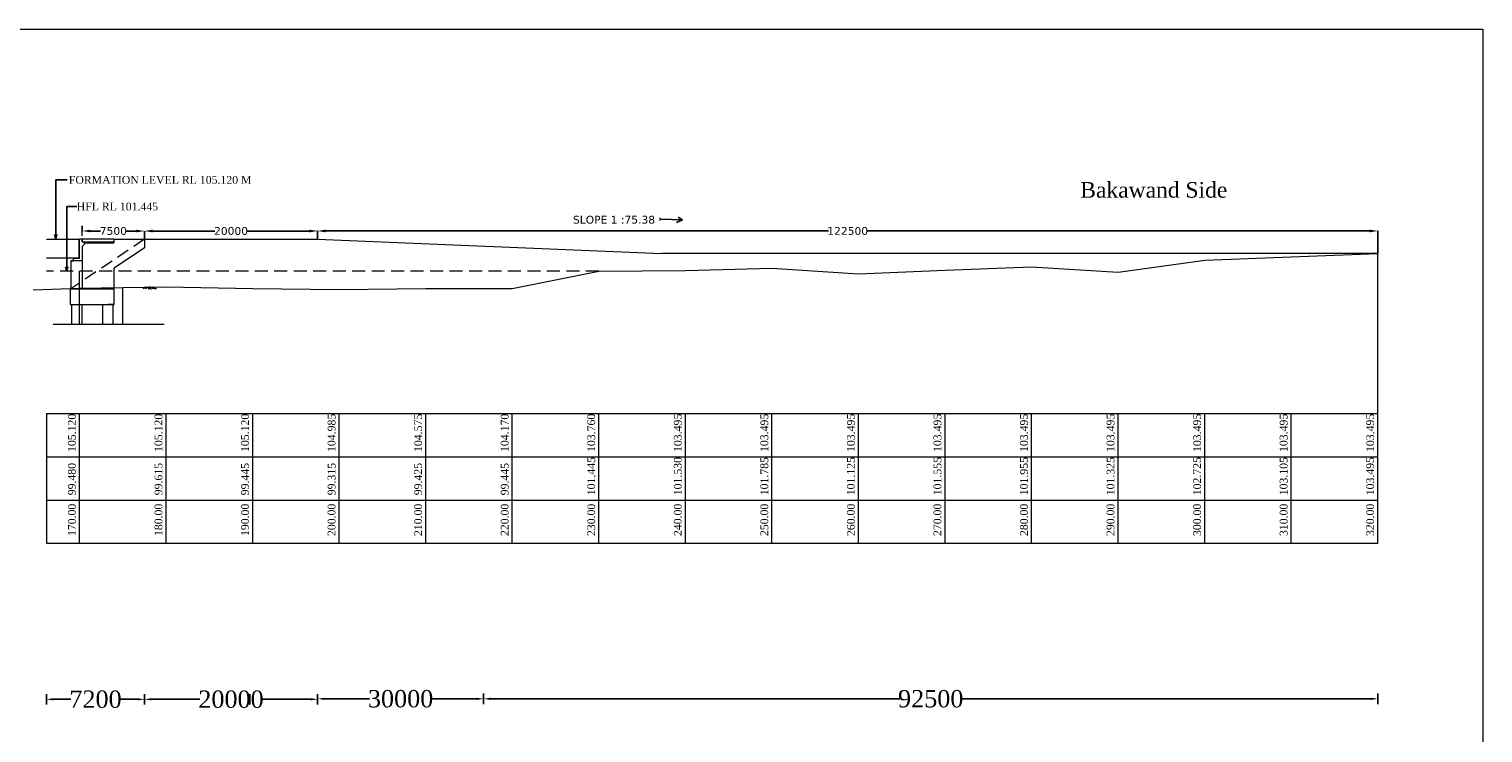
# Model space of a CAD drawing. Header units: millimetres. Extents: x -20950785 to 43207042, y -3207472 to 3168443.
# Tile 27 of 89: x 8473757 to 8641736, y -681671 to -600359. Entities that reach past the tile are written whole.
import ezdxf

# ---------------------------------------------------------------- set-up
doc = ezdxf.new("R2010")
doc.units = ezdxf.units.MM
doc.header["$LTSCALE"] = 60
doc.header["$MEASUREMENT"] = 0
doc.linetypes.add('HIDDEN', pattern=[0.375, 0.25, -0.125])
doc.styles.add('style1', font='txt.shx', dxfattribs={"height": 1})
doc.dimstyles.get("Standard").update_dxf_attribs({"dimtxt": 400, "dimasz": 215, "dimexe": 0.18, "dimexo": 0.0625, "dimgap": 0.09, "dimtad": 0, "dimtih": 1, "dimtoh": 1, "dimdec": 0, "dimzin": 4, "dimdsep": 46, "dimtxsty": 'Standard', "dimblk": 'OPEN90', "dimcen": 0, "dimadec": 0, "dimazin": 1, "dimtfac": 1, "dimtdec": 0, "dimtix": 1, "dimtofl": 0, "dimtmove": 0, "dimatfit": 3, "dimldrblk": 'OPEN30', "dimfxl": 1, "dimtolj": 1, "dimtzin": 0, "dimarcsym": 0})

# ---------------------------------------------------------------- blocks, each defined once
blk = doc.blocks.new('*D101')
at = {"color": 0, "lineweight": -2, "transparency": 16777216}
for p, q in [((8479901, -623108), (8479901, -623687)), ((8480836, -623687), (8482009, -623687)), ((8486156, -623687), (8484983, -623687)), ((8487091, -623687), (8487091, -623686))]:
    blk.add_line(p, q, dxfattribs=at)
for points in [[(8480836, -623531), (8480836, -623842), (8479901, -623687)], [(8486156, -623531), (8486156, -623842), (8487091, -623687)]]:
    blk.add_solid(points, dxfattribs=at)
at = {"layer": 'Defpoints', "color": 0, "lineweight": -2, "transparency": 16777216}
for p in [(8479901, -623108), (8479901, -623687), (8487091, -623687)]:
    blk.add_point(p, dxfattribs=at)
at = {"color": 0, "lineweight": 5, "transparency": 16777216, "insert": (8483496, -623687), "char_height": 500, "attachment_point": 5}
blk.add_mtext('\\A1;{\\fVerdana|b0|i0|c0|p34;\\H1.8x;7500}', dxfattribs=at)
blk = doc.blocks.new('*D105')
at = {"color": 0, "linetype": 'Continuous', "lineweight": -2, "transparency": 16777216}
for p, q in [((8475779, -677358), (8475779, -677787)), ((8476579, -677787), (8478589, -677787)), ((8486291, -677787), (8484281, -677787)), ((8487091, -677787), (8487091, -677787))]:
    blk.add_line(p, q, dxfattribs=at)
for points in [[(8476579, -677654), (8476579, -677921), (8475779, -677787)], [(8486291, -677654), (8486291, -677921), (8487091, -677787)]]:
    blk.add_solid(points, dxfattribs=at)
at = {"layer": 'Defpoints', "color": 0, "linetype": 'Continuous', "lineweight": -2, "transparency": 16777216}
for p in [(8475779, -677358), (8475779, -677787), (8487091, -677787)]:
    blk.add_point(p, dxfattribs=at)
at = {"color": 0, "linetype": 'Continuous', "transparency": 16777216, "insert": (8481435, -677787), "char_height": 500, "attachment_point": 5}
blk.add_mtext('\\A1;{\\fTimes New Roman|b0|i0|c0|p18;\\H4x;7200}', dxfattribs=at)
blk = doc.blocks.new('*D106')
at = {"color": 0, "linetype": 'Continuous', "lineweight": -2, "transparency": 16777216}
for p, q in [((8487091, -677787), (8487091, -677787)), ((8487891, -677787), (8493484, -677787)), ((8506291, -677787), (8500698, -677787)), ((8507091, -677788), (8507091, -677787))]:
    blk.add_line(p, q, dxfattribs=at)
for points in [[(8487891, -677654), (8487891, -677921), (8487091, -677787)], [(8506291, -677654), (8506291, -677921), (8507091, -677787)]]:
    blk.add_solid(points, dxfattribs=at)
at = {"layer": 'Defpoints', "color": 0, "linetype": 'Continuous', "lineweight": -2, "transparency": 16777216}
for p in [(8487091, -677787), (8487091, -677787), (8507091, -677788)]:
    blk.add_point(p, dxfattribs=at)
at = {"color": 0, "linetype": 'Continuous', "transparency": 16777216, "insert": (8497091, -677787), "char_height": 500, "attachment_point": 5}
blk.add_mtext('\\A1;{\\fTimes New Roman|b0|i0|c0|p18;\\H4x;20000}', dxfattribs=at)
blk = doc.blocks.new('*D107')
at = {"color": 0, "linetype": 'Continuous', "lineweight": -2, "transparency": 16777216}
for p, q in [((8526279, -677788), (8526279, -677732)), ((8527079, -677732), (8574355, -677732)), ((8628791, -677732), (8581516, -677732)), ((8629591, -677732), (8629591, -677732))]:
    blk.add_line(p, q, dxfattribs=at)
for points in [[(8527079, -677599), (8527079, -677866), (8526279, -677732)], [(8628791, -677599), (8628791, -677866), (8629591, -677732)]]:
    blk.add_solid(points, dxfattribs=at)
at = {"layer": 'Defpoints', "color": 0, "linetype": 'Continuous', "lineweight": -2, "transparency": 16777216}
for p in [(8526279, -677732), (8526279, -677788), (8629591, -677732)]:
    blk.add_point(p, dxfattribs=at)
at = {"color": 0, "linetype": 'Continuous', "transparency": 16777216, "insert": (8577935, -677732), "char_height": 500, "attachment_point": 5}
blk.add_mtext('\\A1;{\\fTimes New Roman|b0|i0|c0|p18;\\H4x;92500}', dxfattribs=at)
blk = doc.blocks.new('*D108')
at = {"color": 0, "linetype": 'Continuous', "lineweight": -2, "transparency": 16777216}
for p, q in [((8507090, -677787), (8507090, -677732)), ((8507890, -677732), (8513105, -677732)), ((8525479, -677732), (8520264, -677732)), ((8526279, -677732), (8526279, -677732))]:
    blk.add_line(p, q, dxfattribs=at)
for points in [[(8507890, -677599), (8507890, -677866), (8507090, -677732)], [(8525479, -677599), (8525479, -677866), (8526279, -677732)]]:
    blk.add_solid(points, dxfattribs=at)
at = {"layer": 'Defpoints', "color": 0, "linetype": 'Continuous', "lineweight": -2, "transparency": 16777216}
for p in [(8507090, -677732), (8507090, -677787), (8526279, -677732)]:
    blk.add_point(p, dxfattribs=at)
at = {"color": 0, "linetype": 'Continuous', "transparency": 16777216, "insert": (8516685, -677732), "char_height": 500, "attachment_point": 5}
blk.add_mtext('\\A1;{\\fTimes New Roman|b0|i0|c0|p18;\\H4x;30000}', dxfattribs=at)
blk = doc.blocks.new('*D134')
at = {"color": 0, "lineweight": -2, "transparency": 16777216}
for p, q in [((8487091, -624643), (8487091, -623687)), ((8488026, -623687), (8495213, -623687)), ((8506156, -623687), (8498969, -623687)), ((8507091, -624643), (8507091, -623687))]:
    blk.add_line(p, q, dxfattribs=at)
for points in [[(8488026, -623531), (8488026, -623843), (8487091, -623687)], [(8506156, -623531), (8506156, -623843), (8507091, -623687)]]:
    blk.add_solid(points, dxfattribs=at)
at = {"layer": 'Defpoints', "color": 0, "lineweight": -2, "transparency": 16777216}
for p in [(8487091, -624643), (8507091, -623687), (8507091, -624643)]:
    blk.add_point(p, dxfattribs=at)
at = {"color": 0, "lineweight": 5, "transparency": 16777216, "insert": (8497091, -623687), "char_height": 500, "attachment_point": 5}
blk.add_mtext('\\A1;{\\fVerdana|b0|i0|c0|p34;\\H1.8x;20000}', dxfattribs=at)
blk = doc.blocks.new('*D135')
at = {"color": 0, "lineweight": -2, "transparency": 16777216}
for p, q in [((8507091, -624643), (8507091, -623683)), ((8508026, -623683), (8566105, -623683)), ((8628656, -623683), (8570577, -623683)), ((8629591, -626268), (8629591, -623683))]:
    blk.add_line(p, q, dxfattribs=at)
for points in [[(8508026, -623527), (8508026, -623839), (8507091, -623683)], [(8628656, -623527), (8628656, -623839), (8629591, -623683)]]:
    blk.add_solid(points, dxfattribs=at)
at = {"layer": 'Defpoints', "color": 0, "lineweight": -2, "transparency": 16777216}
for p in [(8507091, -624643), (8629591, -623683), (8629591, -626268)]:
    blk.add_point(p, dxfattribs=at)
at = {"color": 0, "lineweight": 5, "transparency": 16777216, "insert": (8568341, -623683), "char_height": 500, "attachment_point": 5}
blk.add_mtext('\\A1;{\\fVerdana|b0|i0|c0|p34;\\H1.8x;122500}', dxfattribs=at)

msp = doc.modelspace()

# ---------------------------------------------------------------- hatches: boundary and pattern name
at = {"lineweight": 5}
h = msp.add_hatch(dxfattribs=at)
h.set_pattern_fill('AR-CONC', color=256, scale=50)
h.set_pattern_definition([(50, (7367889.95, -1340668.25), (358.63009, -31.37607), [37.5, -412.5]), (355, (7367889.95, -1340668.25), (-69.37567, 376.09607), [30, -330]), (100.451444, (7367919.84, -1340670.87), (289.25442, 344.72), [31.8701, -350.57106]), (46.1842, (7367889.95, -1340568.25), (533.62067, -82.75964), [56.25, -618.75]), (96.635635, (7367934.4, -1340575.15), (467.33097, 487.0593), [47.80517, -525.85688]), (351.184164, (7367889.95, -1340568.25), (467.33097, 487.0593), [45, -495]), (21, (7367939.95, -1340593.25), (298.453526, -201.309445), [37.5, -412.5]), (326, (7367939.95, -1340593.25), (121.65767, 362.57502), [30, -330]), (71.451445, (7367964.82, -1340610.03), (420.11119, 161.26558), [31.8701, -350.57106]), (37.5, (7367889.95, -1340668.25), (6.079928, 166.446927), [0, -326, 0, -335, 0, -331.25]), (7.5, (7367889.95, -1340668.25), (131.534769, 197.205856), [0, -191, 0, -318.5, 0, -126.25]), (327.5, (7367778.45, -1340668.25), (266.911218, -11.277436), [0, -125, 0, -390, 0, -517.5]), (317.5, (7367728.45, -1340668.25), (291.593085, 50.05249), [0, -162.5, 0, -259, 0, -367.5])])
h.paths.add_polyline_path([(8480141, -625043.1), (8480141, -624943.1), (8483401, -624943.1), (8483401, -625043.1)])
h = msp.add_hatch(color=256, dxfattribs=at)
h.dxf.hatch_style = 1
h.paths.add_polyline_path([(8479081, -626818.1), (8479401, -626818.1), (8479401, -626870.1), (8479081, -626870.1)])
h = msp.add_hatch(color=256, dxfattribs=at)
h.dxf.hatch_style = 1
h.paths.add_polyline_path([(8479081, -626818.2), (8479401, -626818.2), (8479401, -626870.1), (8479081, -626870.1)])

# ---------------------------------------------------------------- linework, layer by layer
for p, q in [((8343254, -600358.7), (8641735.8, -600358.7)), ((8641735.8, -600358.7), (8641735.8, -793794.3)), ((8475779.3, -624643.1), (8479541, -624643.1)), ((8479541, -626718.1), (8479541, -624643.1)), ((8479541, -626818.1), (8479541, -624643.2)), ((8479591, -626768.1), (8479591, -624643.1)), ((8479891, -624643.1), (8479591, -624643.1)), ((8479591, -626868.1), (8479591, -624643.2)), ((8479891, -624643.2), (8479591, -624643.2)), ((8479891, -624943.1), (8479891, -624643.1)), ((8479891, -624943.2), (8479891, -624643.2)), ((8479901, -624248.8), (8479901, -623308.8)), ((8479901, -624643.1), (8479901, -624943.1)), ((8483541, -624643.1), (8479901, -624643.1)), ((8479901, -624643.2), (8479901, -624943.2)), ((8483541, -624643.1), (8483541, -625043.1)), ((8483541, -624643.1), (8485198.6, -624643.1)), ((8483541, -624643.1), (8487091, -624643.1)), ((8487091, -624643.1), (8487091, -625643.1)), ((8487091, -624643.1), (8507091, -624643.1)), ((8507091, -624643.1), (8546858.1, -626268.2)), ((8479891, -624943.1), (8483541, -624943.1)), ((8480141, -625243.1), (8479891, -625493.1)), ((8480141, -625243.2), (8479891, -625493.2)), ((8479891, -625493.1), (8479891, -627018.1)), ((8479891, -625493.2), (8479891, -627018.1)), ((8480141, -624943.1), (8480141, -625243.1)), ((8480141, -624943.2), (8480141, -625243.2)), ((8480141, -625043.1), (8483541, -625043.1)), ((8487091, -625643.1), (8483591, -627996.3)), ((8629591, -626268.2), (8546858.1, -626268.2)), ((8619591, -626658.2), (8629591, -626268.2)), ((8629591, -659763.2), (8629591, -626268.2)), ((8629591, -654763.2), (8629591, -626268.2)), ((8479541, -626818.1), (8475779.3, -626818.1)), ((8478591, -627118.1), (8478841, -627118.1)), ((8479891, -627118.1), (8478591, -627118.1)), ((8478591, -627118.1), (8478841, -627118.1)), ((8478591, -627118.1), (8478591, -630321.4)), ((8479891, -627118.1), (8478591, -627118.1)), ((8479241, -627118.1), (8478591, -627118.1)), ((8478591, -627118.1), (8478591, -629042.1)), ((8478591, -627674.1), (8478591, -630357.9)), ((8478591, -628042.1), (8478591, -629788.1)), ((8478591, -628042.1), (8478591, -629042.1)), ((8478591, -628042.1), (8478591, -629042.1)), ((8479081, -626868.1), (8478891, -626868.1)), ((8478891, -627118.1), (8478891, -626868.1)), ((8479081, -626868.1), (8478891, -626868.1)), ((8478891, -627118.1), (8478891, -626868.1)), ((8479241, -627118.1), (8478891, -627118.1)), ((8478941, -626818.1), (8479241, -626818.1)), ((8478941, -626818.1), (8479241, -626818.1)), ((8478941, -626818.1), (8479241, -626818.1)), ((8478941, -626818.1), (8479241, -626818.1)), ((8479081, -626818.1), (8479081, -626870.1)), ((8479081, -626818.1), (8479081, -626870.1)), ((8479316, -626870.1), (8479081, -626870.1)), ((8479401, -626870.1), (8479081, -626870.1)), ((8479316, -626870.1), (8479081, -626870.1)), ((8479401, -626870.1), (8479081, -626870.1)), ((8479591, -627118.1), (8479241, -627118.1)), ((8479591, -627118.1), (8479241, -627118.1)), ((8479401, -626818.1), (8479401, -626870.1)), ((8479401, -626818.1), (8479401, -626870.1)), ((8479591, -626868.1), (8479401, -626868.1)), ((8479591, -626868.1), (8479401, -626868.1)), ((8479891, -626650.1), (8479891, -630312.9)), ((8479891, -626750.1), (8479891, -630357.9)), ((8483591, -631562.9), (8483591, -627996.3)), ((8539591, -628318.2), (8549591, -628233.2)), ((8549591, -628233.2), (8559591, -627978.2)), ((8559591, -627978.2), (8569591, -628638.2)), ((8569591, -628638.2), (8579591, -628208.2)), ((8579591, -628208.2), (8589591, -627808.2)), ((8589591, -627808.2), (8599591, -628438.2)), ((8599591, -628438.2), (8609591, -627038.2)), ((8609591, -627038.2), (8619591, -626658.2)), ((8479591, -634441.8), (8479591, -628318.2)), ((8529591, -630318.2), (8539591, -628318.2)), ((8474215.3, -630490.1), (8479591, -630283.2)), ((8478491, -630357.9), (8478491, -632157.9)), ((8478491, -630357.9), (8483591, -630357.9)), ((8479591, -630283.2), (8489591, -630148.2)), ((8483591, -632157.9), (8483591, -630357.9)), ((8484592.8, -634441.8), (8484590.7, -630218.6)), ((8487350.7, -630164.2), (8486889.1, -630368)), ((8487680.4, -630150.9), (8487167.2, -630377.4)), ((8487346.3, -630162.2), (8487859.5, -630388.8)), ((8488014.5, -630162.2), (8487501.4, -630388.8)), ((8487680.4, -630150.9), (8488193.6, -630377.4)), ((8488010.1, -630164.2), (8488471.7, -630368)), ((8489591, -630148.2), (8499591, -630318.2)), ((8499591, -630318.2), (8509591, -630448.2)), ((8509591, -630448.2), (8519591, -630338.2)), ((8519591, -630338.2), (8529591, -630318.2)), ((8478491, -632157.9), (8483591, -632157.9)), ((8478491, -632157.9), (8479241, -632157.9)), ((8478641, -632157.9), (8478641, -634441.8)), ((8479841, -632157.9), (8479841, -634441.8)), ((8482241, -632157.9), (8482241, -634441.8)), ((8483591, -632157.9), (8482841, -632157.9)), ((8483441, -632157.9), (8483441, -634441.8)), ((8476530.6, -634441.8), (8489359.7, -634441.8)), ((8475779.3, -644763.2), (8629591, -644763.2)), ((8475779.3, -644763.2), (8475779.3, -659763.2)), ((8479591, -659791.2), (8479591, -644763.2)), ((8489591, -659791.2), (8489591, -644763.2)), ((8499591, -659791.2), (8499591, -644763.2)), ((8509591, -659791.2), (8509591, -644763.2)), ((8519591, -659791.2), (8519591, -644763.2)), ((8529591, -659791.2), (8529591, -644763.2)), ((8539591, -659791.2), (8539591, -644763.2)), ((8549591, -659791.2), (8549591, -644763.2)), ((8559591, -659791.2), (8559591, -644763.2)), ((8569591, -659791.2), (8569591, -644763.2)), ((8579591, -659791.2), (8579591, -644763.2)), ((8589591, -659791.2), (8589591, -644763.2)), ((8599591, -659791.2), (8599591, -644763.2)), ((8609591, -659791.2), (8609591, -644763.2)), ((8619591, -659791.2), (8619591, -644763.2)), ((8629591, -659791.2), (8629591, -644763.2)), ((8475779.3, -649763.2), (8629591, -649763.2)), ((8475779.3, -654763.2), (8629591, -654763.2)), ((8475779.3, -659763.2), (8629591, -659763.2))]:
    msp.add_line(p, q, dxfattribs=at)
at = {"color": 7, "linetype": 'ByBlock', "lineweight": -2, "ltscale": 2, "true_color": 0xffffff}
for p, q in [((8546744, -622311), (8546578.5, -622173.8)), ((8546744, -622311), (8546595.2, -622490.4)), ((8546744, -622311), (8549235.8, -622411.5)), ((8549235.8, -622411.5), (8548556.2, -622713.2)), ((8549235.8, -622411.5), (8548749.3, -622100.5))]:
    msp.add_line(p, q, dxfattribs=at)
at = {"linetype": 'HIDDEN', "lineweight": 5, "ltscale": 100}
for p, q in [((8487091, -624643.1), (8478591, -630357.9)), ((8539591, -628318.2), (8475779.3, -628318.2))]:
    msp.add_line(p, q, dxfattribs=at)
at = {"linetype": 'Continuous'}
for p, q in [((8475779.3, -678387.3), (8475779.3, -677186.7)), ((8487091, -678387.1), (8487091, -677186.6)), ((8499279.1, -678387.9), (8499279.1, -677187.3)), ((8507091, -678387.5), (8507091, -677186.9)), ((8526279.1, -678332.7), (8526279.1, -677132.1)), ((8629591, -678332.3), (8629591, -677131.8))]:
    msp.add_line(p, q, dxfattribs=at)

# ---------------------------------------------------------------- texts
at = {"color": 7, "linetype": 'ByBlock', "lineweight": -2, "ltscale": 2, "true_color": 0xffffff, "char_height": 900, "attachment_point": 4}
for s, insert in [('{\\fTimes New Roman|b0|i0|c0|p18;\\C256;FORMATION LEVEL RL 105.120 M}', (8478348.1, -617785.2)), ('{\\fTimes New Roman|b0|i0|c0|p18;\\C256;HFL RL 101.445}', (8479259.9, -620863.7)), ('{\\fVerdana|b0|i0|c0|p34;\\C256;SLOPE 1 :75.38}', (8536600.1, -622387.3))]:
    msp.add_mtext(s, dxfattribs=dict(at, insert=insert))
at = {"lineweight": 5, "insert": (8595215, -618032.9), "char_height": 1800, "attachment_point": 1, "style": 'style1'}
msp.add_mtext('{\\fTimes New Roman|b0|i0|c0|p18;Bakawand Side   }', dxfattribs=at)
at = {"lineweight": 5, "char_height": 900, "attachment_point": 1, "rotation": 90}
for s, insert in [('{\\fTimes New Roman|b0|i0|c0|p18;105.120}', (8478257.8, -649217.9)), ('{\\fTimes New Roman|b0|i0|c0|p18;105.120}', (8488257.8, -649217.9)), ('{\\fTimes New Roman|b0|i0|c0|p18;105.120}', (8498257.8, -649217.9)), ('{\\fTimes New Roman|b0|i0|c0|p18;104.985}', (8508257.8, -649217.9)), ('{\\fTimes New Roman|b0|i0|c0|p18;104.575}', (8518257.8, -649217.9)), ('{\\fTimes New Roman|b0|i0|c0|p18;104.170}', (8528257.8, -649217.9)), ('{\\fTimes New Roman|b0|i0|c0|p18;103.760}', (8538257.8, -649217.9)), ('{\\fTimes New Roman|b0|i0|c0|p18;103.495}', (8548257.8, -649217.9)), ('{\\fTimes New Roman|b0|i0|c0|p18;103.495}', (8558257.8, -649217.9)), ('{\\fTimes New Roman|b0|i0|c0|p18;103.495}', (8568257.8, -649217.9)), ('{\\fTimes New Roman|b0|i0|c0|p18;103.495}', (8578257.8, -649217.9)), ('{\\fTimes New Roman|b0|i0|c0|p18;103.495}', (8588257.8, -649217.9)), ('{\\fTimes New Roman|b0|i0|c0|p18;103.495}', (8598257.8, -649217.9)), ('{\\fTimes New Roman|b0|i0|c0|p18;103.495}', (8608257.8, -649217.9)), ('{\\fTimes New Roman|b0|i0|c0|p18;103.495}', (8618257.8, -649217.9)), ('{\\fTimes New Roman|b0|i0|c0|p18;103.495}', (8628257.8, -649217.9)), ('{\\fTimes New Roman|b0|i0|c0|p18;101.445}', (8538257.8, -654217.9)), ('{\\fTimes New Roman|b0|i0|c0|p18;101.530}', (8548257.8, -654217.9)), ('{\\fTimes New Roman|b0|i0|c0|p18;101.785}', (8558257.8, -654217.9)), ('{\\fTimes New Roman|b0|i0|c0|p18;101.125}', (8568257.8, -654217.9)), ('{\\fTimes New Roman|b0|i0|c0|p18;101.555}', (8578257.8, -654217.9)), ('{\\fTimes New Roman|b0|i0|c0|p18;101.955}', (8588257.8, -654217.9)), ('{\\fTimes New Roman|b0|i0|c0|p18;101.325}', (8598257.8, -654217.9)), ('{\\fTimes New Roman|b0|i0|c0|p18;102.725}', (8608257.8, -654217.9)), ('{\\fTimes New Roman|b0|i0|c0|p18;103.105}', (8618257.8, -654217.9)), ('{\\fTimes New Roman|b0|i0|c0|p18;103.495}', (8628257.8, -654217.9)), ('{\\fTimes New Roman|b0|i0|c0|p18;99.480}', (8478257.8, -654217.9)), ('{\\fTimes New Roman|b0|i0|c0|p18;99.615}', (8488257.8, -654217.9)), ('{\\fTimes New Roman|b0|i0|c0|p18;99.445}', (8498257.8, -654217.9)), ('{\\fTimes New Roman|b0|i0|c0|p18;99.315}', (8508257.8, -654217.9)), ('{\\fTimes New Roman|b0|i0|c0|p18;99.445}', (8528257.8, -654217.9)), ('{\\fTimes New Roman|b0|i0|c0|p18;170.00}', (8478257.8, -658928.4)), ('{\\fTimes New Roman|b0|i0|c0|p18;180.00}', (8488257.8, -658928.4)), ('{\\fTimes New Roman|b0|i0|c0|p18;190.00}', (8498257.8, -658928.4)), ('{\\fTimes New Roman|b0|i0|c0|p18;200.00}', (8508257.8, -658928.4)), ('{\\fTimes New Roman|b0|i0|c0|p18;210.00}', (8518257.8, -658928.4)), ('{\\fTimes New Roman|b0|i0|c0|p18;220.00}', (8528257.8, -658928.4)), ('{\\fTimes New Roman|b0|i0|c0|p18;230.00}', (8538257.8, -658928.4)), ('{\\fTimes New Roman|b0|i0|c0|p18;240.00}', (8548257.8, -658928.4)), ('{\\fTimes New Roman|b0|i0|c0|p18;250.00}', (8558257.8, -658928.4)), ('{\\fTimes New Roman|b0|i0|c0|p18;260.00}', (8568257.8, -658928.4)), ('{\\fTimes New Roman|b0|i0|c0|p18;270.00}', (8578257.8, -658928.4)), ('{\\fTimes New Roman|b0|i0|c0|p18;280.00}', (8588257.8, -658928.4)), ('{\\fTimes New Roman|b0|i0|c0|p18;290.00}', (8598257.8, -658928.4)), ('{\\fTimes New Roman|b0|i0|c0|p18;300.00}', (8608257.8, -658928.4)), ('{\\fTimes New Roman|b0|i0|c0|p18;310.00}', (8618257.8, -658928.4)), ('{\\fTimes New Roman|b0|i0|c0|p18;320.00}', (8628257.8, -658928.4))]:
    msp.add_mtext(s, dxfattribs=dict(at, insert=insert))
at = {"lineweight": 5, "insert": (8518257.8, -654217.9), "char_height": 900, "width": 3390.577, "attachment_point": 1, "rotation": 90}
msp.add_mtext('{\\fTimes New Roman|b0|i0|c0|p18;99.425}', dxfattribs=at)

# ---------------------------------------------------------------- dimensions: what is measured, and where the dimension line sits
at = {"lineweight": 5}
dim = msp.add_linear_dim(base=(8479901, -623686.6), p1=(8487091, -623686.6), p2=(8479901, -623107.7), angle=180, text='{\\fVerdana|b0|i0|c0|p34;\\H1.8x;7500}', dimstyle='Standard', override={"dimtxt": 500, "dimasz": 935, "dimfxl": 300}, dxfattribs=at)
dim.commit()
dim.dimension.update_dxf_attribs({"geometry": '*D101', "text_midpoint": (8483496, -623686.6)})
for base, p1, p2, picture, middle in [((8507091, -623686.8), (8487091, -624643.1), (8507091, -624643.1), '*D134', (8497091, -623686.8)), ((8629591, -623683.2), (8507091, -624643.1), (8629591, -626268.2), '*D135', (8568341, -623683.2))]:
    dim = msp.add_linear_dim(base=base, p1=p1, p2=p2, text='{\\fVerdana|b0|i0|c0|p34;\\H1.8x;<>}', dimstyle='Standard', override={"dimtxt": 500, "dimasz": 935, "dimfxl": 300}, dxfattribs=at)
    dim.commit()
    dim.dimension.update_dxf_attribs({"geometry": picture, "text_midpoint": middle})
at = {"linetype": 'Continuous'}
for base, p1, p2, text, picture, middle in [((8475779.3, -677787.2), (8487091, -677787.2), (8475779.3, -677358), '{\\fTimes New Roman|b0|i0|c0|p18;\\H4x;7200}', '*D105', (8481435.2, -677787.2)), ((8487091, -677787.2), (8507091, -677787.6), (8487091, -677787.2), '{\\fTimes New Roman|b0|i0|c0|p18;\\H4x;20000}', '*D106', (8497091, -677787.2)), ((8507089.9, -677732.2), (8526279.1, -677732.2), (8507089.9, -677787.4), '{\\fTimes New Roman|b0|i0|c0|p18;\\H4x;30000}', '*D108', (8516684.5, -677732.2)), ((8526279.1, -677732.4), (8629591, -677732.4), (8526279.1, -677787.6), '{\\fTimes New Roman|b0|i0|c0|p18;\\H4x;92500}', '*D107', (8577935.1, -677732.4))]:
    dim = msp.add_linear_dim(base=base, p1=p1, p2=p2, angle=180, text=text, dimstyle='Standard', override={"dimtxt": 500, "dimasz": 800, "dimfxl": 300}, dxfattribs=at)
    dim.commit()
    dim.dimension.update_dxf_attribs({"geometry": picture, "text_midpoint": middle})

# ---------------------------------------------------------------- leaders
at = {"color": 7, "linetype": 'ByBlock', "lineweight": -2, "ltscale": 2, "true_color": 0xffffff}
for points in [[(8476838.4, -624606.9), (8476838.4, -617765.3), (8478143.9, -617765.3)], [(8478105.7, -628318.2), (8478105.7, -620857.5), (8479259.9, -620863.7)]]:
    msp.add_leader(points, dimstyle='Standard', override={"dimtxt": 500, "dimasz": 500, "dimfxl": 300}, dxfattribs=at)

doc.saveas('drawing.dxf')
